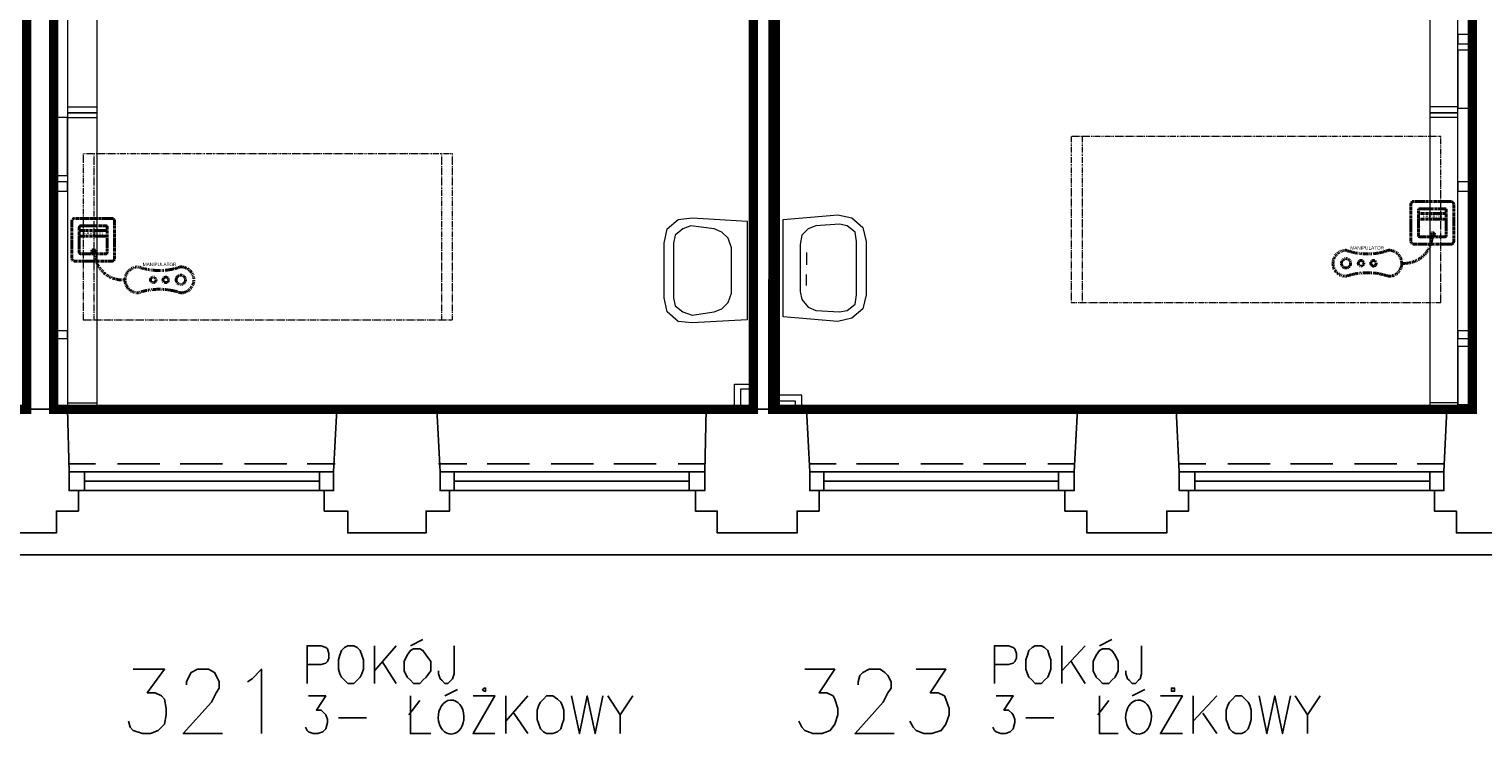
# Model space of a CAD drawing. Header units: millimetres. Extents: x 1 to 17496, y 1 to 30809.
# Tile 234 of 256: x 11344 to 12126, y 27890 to 28270. Entities that reach past the tile are written whole.
import ezdxf
from ezdxf.enums import TextEntityAlignment as Align

# ---------------------------------------------------------------- set-up
doc = ezdxf.new("R2010")
doc.units = ezdxf.units.MM
doc.linetypes.add('BORDER', pattern=[1.75, 0.5, -0.25, 0.5, -0.25, 0, -0.25])
doc.linetypes.add('CENTER', pattern=[2, 1.25, -0.25, 0.25, -0.25])
for name, color, linetype, lineweight in [('0_Przyz_FAP3010', 1, 'CENTER', 40), ('0_Przyz_Manipulator', 1, 'BORDER', 40), ('0_Przyz_Sala chorych', 5, 'BORDER', 40), ('0_Przyz_łóżko', 150, 'BORDER', 40)]:
    doc.layers.add(name, color=color, linetype=linetype, lineweight=lineweight)
for name, color, linetype in [('2DE_TXTMARK', 41, 'Continuous'), ('2DE_TXTNUM', 11, 'Continuous'), ('Opisy', 255, 'Continuous'), ('PDF _Geometria', 7, 'Continuous')]:
    doc.layers.add(name, color=color, linetype=linetype)
doc.styles.add('CP_ATTR', font='ARIAL.TTF')
doc.styles.add('CP_ELATT', font='ARIAL.TTF')

# ---------------------------------------------------------------- blocks, each defined once
blk = doc.blocks.new('2de_abb_sig_045_1psoxj')
blk.add_lwpolyline([(0, 20), (0, 0, 0.414214), (1.5, -1.5), (21.5, -1.5, 0.414214), (23, 0), (23, 20, 0.414214), (21.5, 21.5), (1.5, 21.5, 0.414214)], format="xyb", close=True)
at = {"flags": 128}
for points in [[(4, 3.1), (4, 16.9)], [(4.6, 17.5), (18.4, 17.5)], [(19, 16.9), (19, 3.1)], [(18.4, 2.5), (4.6, 2.5)]]:
    blk.add_lwpolyline(points, dxfattribs=at)
for centre, start, end in [((4.6, 16.9), 90, 180), ((18.4, 16.9), 0, 90), ((4.6, 3.1), 180, 270), ((18.4, 3.1), 270, 0)]:
    blk.add_arc(centre, 0.6, start, end)
at = {"linetype": 'Continuous', "style": 'CP_ATTR', "flags": 9}
for tag in ['NAME', 'ARTICLE', 'MARK2', 'OTHER1', 'PRODUCT-TYPE', 'ORDER-NO', 'PRODUCER', 'VOLTAGE', 'CURRENT', 'POWER', 'CHARACTER', 'IP', 'OTHER', 'LINK', 'WEIGHT', 'NUMBER', 'GROUP', 'FUNCTION', 'EL-STATUS']:
    blk.add_attdef(tag, text='', height=0.00005, dxfattribs=at).set_placement((0, 0), align=Align.MIDDLE_LEFT)
at = {"layer": '2DE_TXTMARK', "linetype": 'ByBlock', "style": 'CP_ATTR', "width": 0.8, "flags": 8}
blk.add_attdef('MARK1', text='', height=1.8, dxfattribs=at).set_placement((11.5, 27), align=Align.CENTER)
at = {"layer": '2DE_TXTNUM', "style": 'CP_ELATT', "width": 0.8}
blk.add_attdef('TAG', text='', height=2.5, dxfattribs=at).set_placement((11.5, 23), align=Align.CENTER)
blk = doc.blocks.new('2de_abb_sig_012_53oms7o')
at = {"layer": '0_Przyz_FAP3010', "color": 1}
for p, q in [((15, 5), (0, 5)), ((15, 2), (0, 2)), ((6.68, -7.5), (6.68, -5.79)), ((8.63, -7.5), (8.63, -5.79))]:
    blk.add_line(p, q, dxfattribs=at)
at = {"layer": '0_Przyz_FAP3010', "color": 1, "flags": 128}
for points in [[(0, -6.9), (0, 6.9)], [(0.6, 7.5), (14.4, 7.5)], [(15, 6.9), (15, -6.9)], [(14.4, -7.5), (0.6, -7.5)]]:
    blk.add_lwpolyline(points, dxfattribs=at)
at = {"layer": '0_Przyz_FAP3010', "color": 1}
for centre, radius, start, end in [((0.6, 6.9), 0.6, 90, 180), ((14.4, 6.9), 0.6, 0, 90), ((0.6, -6.9), 0.6, 180, 270), ((7.65, -6.54), 1.23, 37.66917, 142.33083), ((14.4, -6.9), 0.6, 270, 0)]:
    blk.add_arc(centre, radius, start, end, dxfattribs=at)
at = {"layer": '0_Przyz_FAP3010', "color": 1, "style": 'CP_ELATT', "width": 0.8}
blk.add_attdef('TAG', text='', height=2.5, dxfattribs=at).set_placement((7.5, 9), align=Align.CENTER)
at = {"layer": '0_Przyz_FAP3010', "color": 1, "linetype": 'ByBlock', "style": 'CP_ATTR', "width": 0.8, "flags": 8}
blk.add_attdef('MARK1', text='', height=1.8, dxfattribs=at).set_placement((7.5, 3.5), align=Align.MIDDLE_CENTER)
at = {"layer": '0_Przyz_FAP3010', "color": 1, "linetype": 'Continuous', "style": 'CP_ATTR', "flags": 9}
for tag in ['NAME', 'ARTICLE', 'MARK2', 'OTHER1', 'PRODUCT-TYPE', 'ORDER-NO', 'PRODUCER', 'VOLTAGE', 'CURRENT', 'POWER', 'CHARACTER', 'IP', 'OTHER', 'LINK', 'WEIGHT', 'NUMBER', 'GROUP', 'FUNCTION', 'EL-STATUS']:
    blk.add_attdef(tag, text='', height=0.00005, dxfattribs=at).set_placement((0, -6.9), align=Align.MIDDLE_LEFT)
blk = doc.blocks.new('2de_abb_sig_n52_f0txfx9')
for centre, radius in [((-46.34, -15.39), 2.5), ((-38.25, -15.39), 1.5), ((-31.53, -15.39), 1.5)]:
    blk.add_circle(centre, radius)
for centre, radius, start, end in [((-15.05, -0.39), 15.06, 265.11181, 1.48602), ((-46.34, -15.39), 7, 90, 270), ((-34.83, 24.3), 34.66, 250.62217, 289.37783), ((-23.33, -15.39), 7, 270, 90), ((-34.83, -55.09), 34.66, 70.62217, 109.37783)]:
    blk.add_arc(centre, radius, start, end)
at = {"linetype": 'Continuous', "style": 'CP_ATTR', "flags": 9}
for tag in ['ARTICLE', 'NAME', 'EL-STATUS', 'FUNCTION', 'GROUP', 'NUMBER', 'WEIGHT', 'LINK', 'OTHER', 'IP', 'CHARACTER', 'POWER', 'CURRENT', 'VOLTAGE', 'PRODUCER', 'ORDER-NO', 'PRODUCT-TYPE', 'OTHER1', 'MARK2']:
    blk.add_attdef(tag, text='', height=0.00005, dxfattribs=at).set_placement((-46.34, -22.39), align=Align.MIDDLE_LEFT)
at = {"layer": '2DE_TXTMARK', "linetype": 'ByBlock', "style": 'CP_ATTR', "width": 0.8, "flags": 8}
blk.add_attdef('MARK1', text='', height=1.8, dxfattribs=at).set_placement((-34.94, -7.09), align=Align.MIDDLE_CENTER)
at = {"layer": '2DE_TXTNUM', "style": 'CP_ELATT', "width": 0.8}
blk.add_attdef('TAG', text='', height=2.5, dxfattribs=at).set_placement((-34.94, -4.09), align=Align.CENTER)

msp = doc.modelspace()

# ---------------------------------------------------------------- linework, layer by layer
at = {"layer": '0_Przyz_Sala chorych', "ltscale": 500, "const_width": 5}
for points in [[(11356.88, 28580.44), (11495.11, 28580.44), (11495.11, 28580.33), (11732.82, 28580.33), (11733.14, 28516.73), (11733.14, 28065.88), (11356.86, 28065.88)], [(11743.69, 28580.44), (11881.92, 28580.44), (11881.92, 28580.33), (12119.63, 28580.33), (12119.95, 28516.73), (12119.95, 28065.88), (11743.67, 28065.88)], [(10949.99, 28551.43), (11118.24, 28551.43), (11118.24, 28516.71), (11325.93, 28516.71), (11342.37, 28516.73), (11342.37, 28065.88), (10949.97, 28065.88)]]:
    msp.add_lwpolyline(points, close=True, dxfattribs=at)
at = {"layer": '0_Przyz_łóżko', "lineweight": 18}
for points in [[(12102.92, 28123.18), (12102.92, 28212.45), (11904.15, 28212.45), (11904.15, 28123.18)], [(11571.47, 28113.91), (11571.47, 28203.19), (11372.71, 28203.19), (11372.71, 28113.91)]]:
    msp.add_lwpolyline(points, close=True, dxfattribs=at)
for points in [[(11910.05, 28212.45), (11910.05, 28123.18)], [(11378.6, 28113.91), (11378.6, 28203.19)], [(11565.58, 28113.91), (11565.58, 28203.19)]]:
    msp.add_lwpolyline(points, dxfattribs=at)
at = {"layer": 'Opisy', "color": 7, "lineweight": 25}
for points in [[(11548.73, 27938.73), (11555.47, 27942.1)], [(11919.31, 27938.73), (11926.05, 27942.1)], [(11493.15, 27918.52), (11493.15, 27938.73), (11500.73, 27938.73), (11503.25, 27937.89), (11504.09, 27937.05), (11504.94, 27934.52), (11504.94, 27931.99), (11504.09, 27930.31), (11503.25, 27929.47), (11500.73, 27928.63), (11493.15, 27928.63)], [(11529.36, 27938.73), (11529.36, 27918.52)], [(11541.15, 27938.73), (11529.36, 27925.26)], [(11572.31, 27938.73), (11572.31, 27923.57), (11571.47, 27921.05), (11570.63, 27920.2), (11568.95, 27918.52), (11567.26, 27918.52), (11565.58, 27920.2), (11564.73, 27921.05), (11563.89, 27923.57), (11563.89, 27925.26)], [(11862.88, 27918.52), (11862.88, 27938.73), (11870.46, 27938.73), (11872.99, 27937.89), (11873.83, 27937.05), (11874.67, 27934.52), (11874.67, 27931.99), (11873.83, 27930.31), (11872.99, 27929.47), (11870.46, 27928.63), (11862.88, 27928.63)], [(11899.1, 27938.73), (11899.1, 27918.52)], [(11911.73, 27938.73), (11899.1, 27925.26)], [(11942.05, 27938.73), (11942.05, 27923.57), (11941.21, 27921.05), (11940.37, 27920.2), (11938.68, 27918.52), (11937, 27918.52), (11935.31, 27920.2), (11934.47, 27921.05), (11933.63, 27923.57), (11933.63, 27925.26)], [(11399.66, 27926.1), (11416.5, 27926.1), (11407.24, 27913.47), (11411.45, 27913.47), (11414.82, 27911.78), (11416.5, 27910.1), (11417.35, 27905.04), (11417.35, 27901.67), (11416.5, 27896.62), (11413.13, 27893.25), (11408.92, 27891.57), (11404.71, 27891.57), (11399.66, 27893.25), (11397.97, 27894.94), (11397.13, 27898.31)], [(11428.29, 27917.68), (11428.29, 27919.36), (11429.98, 27922.73), (11430.82, 27924.41), (11434.19, 27926.1), (11440.09, 27926.1), (11443.45, 27924.41), (11444.3, 27922.73), (11445.98, 27919.36), (11445.98, 27915.99), (11444.3, 27913.47), (11441.77, 27908.41), (11426.61, 27891.57), (11447.67, 27891.57)], [(11461.14, 27919.36), (11463.67, 27921.05), (11468.72, 27926.1), (11468.72, 27891.57)], [(11533.57, 27930.31), (11541.15, 27918.52)], [(11760.97, 27926.1), (11776.98, 27926.1), (11768.55, 27913.47), (11772.76, 27913.47), (11776.13, 27911.78), (11776.98, 27910.1), (11778.66, 27905.04), (11778.66, 27901.67), (11776.98, 27896.62), (11774.45, 27893.25), (11770.24, 27891.57), (11765.18, 27891.57), (11760.97, 27893.25), (11759.29, 27894.94), (11757.6, 27898.31)], [(11789.61, 27917.68), (11789.61, 27919.36), (11790.45, 27922.73), (11792.14, 27924.41), (11795.5, 27926.1), (11801.4, 27926.1), (11803.93, 27924.41), (11805.61, 27922.73), (11807.3, 27919.36), (11807.3, 27915.99), (11805.61, 27913.47), (11803.08, 27908.41), (11787.92, 27891.57), (11808.98, 27891.57)], [(11820.77, 27926.1), (11836.77, 27926.1), (11828.35, 27913.47), (11832.56, 27913.47), (11835.93, 27911.78), (11836.77, 27910.1), (11838.46, 27905.04), (11838.46, 27901.67), (11836.77, 27896.62), (11834.25, 27893.25), (11829.19, 27891.57), (11824.98, 27891.57), (11820.77, 27893.25), (11819.09, 27894.94), (11817.4, 27898.31)], [(11904.15, 27930.31), (11911.73, 27918.52)], [(11493.99, 27911.78), (11503.25, 27911.78), (11498.2, 27904.2), (11500.73, 27904.2), (11502.41, 27902.52), (11503.25, 27901.67), (11504.09, 27899.15), (11504.09, 27897.46), (11503.25, 27894.09), (11501.57, 27892.41), (11499.04, 27891.57), (11496.51, 27891.57), (11493.99, 27892.41), (11493.15, 27893.25), (11492.3, 27894.94)], [(11547.89, 27901.67), (11553.79, 27909.25)], [(11548.73, 27911.78), (11548.73, 27891.57), (11559.68, 27891.57)], [(11567.26, 27911.78), (11574, 27915.15)], [(11582.42, 27911.78), (11594.21, 27911.78), (11582.42, 27891.57), (11594.21, 27891.57)], [(11600.11, 27911.78), (11600.11, 27891.57)], [(11611.9, 27911.78), (11600.11, 27898.31)], [(11635.48, 27911.78), (11639.69, 27891.57), (11643.9, 27911.78), (11648.11, 27891.57), (11652.33, 27911.78)], [(11654.85, 27911.78), (11661.59, 27901.67), (11661.59, 27891.57)], [(11668.33, 27911.78), (11661.59, 27901.67)], [(11863.72, 27911.78), (11872.99, 27911.78), (11867.94, 27904.2), (11870.46, 27904.2), (11872.15, 27902.52), (11872.99, 27901.67), (11873.83, 27899.15), (11873.83, 27897.46), (11872.99, 27894.09), (11871.3, 27892.41), (11868.78, 27891.57), (11866.25, 27891.57), (11863.72, 27892.41), (11862.88, 27893.25), (11862.04, 27894.94)], [(11918.47, 27901.67), (11924.36, 27909.25)], [(11919.31, 27911.78), (11919.31, 27891.57), (11929.42, 27891.57)], [(11937, 27911.78), (11943.74, 27915.15)], [(11952.16, 27911.78), (11963.95, 27911.78), (11952.16, 27891.57), (11963.95, 27891.57)], [(11969.84, 27911.78), (11969.84, 27891.57)], [(11982.48, 27911.78), (11969.84, 27898.31)], [(12005.22, 27911.78), (12009.43, 27891.57), (12013.64, 27911.78), (12017.85, 27891.57), (12022.06, 27911.78)], [(12024.59, 27911.78), (12031.33, 27901.67), (12031.33, 27891.57)], [(12038.06, 27911.78), (12031.33, 27901.67)], [(11604.32, 27902.52), (11611.9, 27891.57)], [(11974.9, 27902.52), (11982.48, 27891.57)], [(11509.99, 27899.99), (11525.15, 27899.99)], [(11879.73, 27899.99), (11894.89, 27899.99)]]:
    msp.add_lwpolyline(points, dxfattribs=at)
for points in [[(11515.04, 27938.73), (11513.36, 27937.89), (11511.67, 27936.21), (11510.83, 27933.68), (11509.99, 27931.15), (11509.99, 27926.1), (11510.83, 27923.57), (11511.67, 27921.89), (11513.36, 27920.2), (11515.04, 27918.52), (11518.41, 27918.52), (11520.1, 27920.2), (11521.78, 27921.89), (11522.62, 27923.57), (11523.47, 27926.1), (11523.47, 27931.15), (11522.62, 27933.68), (11521.78, 27936.21), (11520.1, 27937.89), (11518.41, 27938.73)], [(11550.42, 27937.05), (11548.73, 27936.21), (11547.05, 27933.68), (11545.36, 27930.31), (11545.36, 27925.26), (11547.05, 27921.89), (11548.73, 27920.2), (11550.42, 27918.52), (11553.79, 27918.52), (11555.47, 27920.2), (11557.15, 27921.89), (11559.68, 27925.26), (11559.68, 27930.31), (11557.15, 27933.68), (11555.47, 27936.21), (11553.79, 27937.05)], [(11884.78, 27938.73), (11883.1, 27937.89), (11881.41, 27936.21), (11880.57, 27933.68), (11879.73, 27931.15), (11879.73, 27926.1), (11880.57, 27923.57), (11881.41, 27921.89), (11883.1, 27920.2), (11884.78, 27918.52), (11888.15, 27918.52), (11889.83, 27920.2), (11891.52, 27921.89), (11892.36, 27923.57), (11893.2, 27926.1), (11893.2, 27931.15), (11892.36, 27933.68), (11891.52, 27936.21), (11889.83, 27937.89), (11888.15, 27938.73)], [(11921, 27937.05), (11919.31, 27936.21), (11917.63, 27933.68), (11915.94, 27930.31), (11915.94, 27925.26), (11917.63, 27921.89), (11919.31, 27920.2), (11921, 27918.52), (11924.36, 27918.52), (11926.05, 27920.2), (11927.73, 27921.89), (11929.42, 27925.26), (11929.42, 27930.31), (11927.73, 27933.68), (11926.05, 27936.21), (11924.36, 27937.05)], [(11589.16, 27915.15), (11589.16, 27915.99), (11588.32, 27915.99), (11587.47, 27915.15), (11588.32, 27914.31), (11589.16, 27914.31)], [(11959.74, 27915.15), (11959.74, 27915.99), (11958.05, 27915.99), (11958.05, 27914.31), (11959.74, 27914.31)], [(11622.01, 27911.78), (11620.32, 27910.1), (11618.64, 27908.41), (11617.79, 27906.73), (11616.95, 27904.2), (11616.95, 27899.15), (11617.79, 27896.62), (11618.64, 27894.09), (11620.32, 27892.41), (11622.01, 27891.57), (11625.37, 27891.57), (11627.9, 27892.41), (11629.59, 27894.09), (11630.43, 27896.62), (11631.27, 27899.15), (11631.27, 27904.2), (11630.43, 27906.73), (11629.59, 27908.41), (11627.9, 27910.1), (11625.37, 27911.78)], [(11992.58, 27911.78), (11990.9, 27910.1), (11989.22, 27908.41), (11988.37, 27906.73), (11987.53, 27904.2), (11987.53, 27899.15), (11988.37, 27896.62), (11989.22, 27894.09), (11990.9, 27892.41), (11992.58, 27891.57), (11995.95, 27891.57), (11997.64, 27892.41), (11999.32, 27894.09), (12000.16, 27896.62), (12001.01, 27899.15), (12001.01, 27904.2), (12000.16, 27906.73), (11999.32, 27908.41), (11997.64, 27910.1), (11995.95, 27911.78)]]:
    msp.add_lwpolyline(points, close=True, dxfattribs=at)
for centre, major_axis, start_param, end_param in [((11570.63, 27900.39), (0, 9.14), 0.2456124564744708, 6.528797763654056), ((11940.37, 27900.39), (0, -9.14), 3.387205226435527, 9.670390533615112)]:
    msp.add_ellipse(centre, major_axis=major_axis, ratio=0.758288, start_param=start_param, end_param=end_param, dxfattribs=at)
at = {"layer": 'PDF _Geometria', "lineweight": 40}
for points in [[(11356.71, 28735.48), (11356.71, 28593.14), (11451.88, 28593.14), (11451.88, 28602.4), (11461.14, 28602.4), (11461.14, 28593.14), (11606, 28593.14), (11606, 28580.51), (11356.71, 28580.51), (11356.71, 28065.91)], [(11746.66, 28065.91), (11746.66, 28580.51), (11756.76, 28580.51), (11756.76, 28595.67), (11726.44, 28595.67), (11726.44, 28580.51), (11732.34, 28580.51), (11732.34, 28065.91)]]:
    msp.add_lwpolyline(points, dxfattribs=at)
at = {"layer": 'PDF _Geometria', "lineweight": 25}
for points in [[(11887.31, 28735.48), (12119.76, 28735.48), (12119.76, 28065.91), (12106.28, 28065.91)], [(11364.29, 28065.91), (11310.38, 28065.91)], [(11337.33, 27999.37), (11358.39, 27999.37), (11358.39, 28011.16), (11370.18, 28011.16), (11370.18, 28022.11), (11365.13, 28022.11), (11365.13, 28032.22), (11364.29, 28065.91), (11509.15, 28065.91), (11507.46, 28032.22), (11507.46, 28022.11), (11502.41, 28022.11), (11502.41, 28011.16), (11515.04, 28011.16), (11515.04, 27999.37), (11536.1, 27999.37), (11557.15, 27999.37), (11557.15, 28011.16), (11569.79, 28011.16), (11569.79, 28022.11), (11564.73, 28022.11), (11564.73, 28032.22), (11563.05, 28065.91), (11707.91, 28065.91), (11707.07, 28032.22), (11707.07, 28022.11), (11702.02, 28022.11), (11702.02, 28011.16), (11713.81, 28011.16), (11713.81, 27999.37), (11734.86, 27999.37), (11756.76, 27999.37), (11756.76, 28011.16), (11768.55, 28011.16), (11768.55, 28022.11), (11763.5, 28022.11), (11763.5, 28032.22), (11761.82, 28065.91), (11907.52, 28065.91), (11960.58, 28065.91), (12106.28, 28065.91), (12104.6, 28032.22), (12104.6, 28022.11), (12099.55, 28022.11), (12099.55, 28011.16), (12111.34, 28011.16), (12111.34, 27999.37), (12133.24, 27999.37)], [(11563.05, 28065.91), (11509.15, 28065.91)], [(11761.82, 28065.91), (11707.91, 28065.91)], [(11960.58, 28065.91), (11962.26, 28032.22), (11962.26, 28022.11), (11967.32, 28022.11), (11967.32, 28011.16), (11955.53, 28011.16), (11955.53, 27999.37), (11933.63, 27999.37), (11912.57, 27999.37), (11912.57, 28011.16), (11900.78, 28011.16), (11900.78, 28022.11), (11905.84, 28022.11), (11905.84, 28032.22), (11907.52, 28065.91)], [(11365.13, 28036.43), (11379.45, 28036.43)], [(11391.24, 28036.43), (11413.98, 28036.43)], [(11424.93, 28036.43), (11447.67, 28036.43)], [(11459.46, 28036.43), (11482.2, 28036.43)], [(11493.15, 28036.43), (11508.31, 28036.43)], [(11563.89, 28036.43), (11579.05, 28036.43)], [(11590, 28036.43), (11612.74, 28036.43)], [(11624.53, 28036.43), (11647.27, 28036.43)], [(11658.22, 28036.43), (11680.96, 28036.43)], [(11692.75, 28036.43), (11707.07, 28036.43)], [(11763.5, 28036.43), (11777.82, 28036.43)], [(11788.77, 28036.43), (11811.51, 28036.43)], [(11823.3, 28036.43), (11846.04, 28036.43)], [(11856.99, 28036.43), (11879.73, 28036.43)], [(11891.52, 28036.43), (11905.84, 28036.43)], [(11962.26, 28036.43), (11976.58, 28036.43)], [(11988.37, 28036.43), (12011.11, 28036.43)], [(12022.06, 28036.43), (12044.8, 28036.43)], [(12056.59, 28036.43), (12079.33, 28036.43)], [(12090.28, 28036.43), (12104.6, 28036.43)], [(11365.13, 28032.22), (11507.46, 28032.22)], [(11373.55, 28022.11), (11373.55, 28032.22)], [(11373.55, 28027.17), (11499.88, 28027.17)], [(11499.88, 28022.11), (11499.88, 28032.22)], [(11564.73, 28032.22), (11707.07, 28032.22)], [(11572.31, 28022.11), (11572.31, 28032.22)], [(11572.31, 28027.17), (11698.65, 28027.17)], [(11698.65, 28022.11), (11698.65, 28032.22)], [(11763.5, 28032.22), (11905.84, 28032.22)], [(11771.08, 28022.11), (11771.08, 28032.22)], [(11771.08, 28027.17), (11897.41, 28027.17)], [(11897.41, 28022.11), (11897.41, 28032.22)], [(11962.26, 28032.22), (12104.6, 28032.22)], [(11970.69, 28022.11), (11970.69, 28032.22)], [(11970.69, 28027.17), (12097.02, 28027.17)], [(12097.02, 28022.11), (12097.02, 28032.22)], [(11365.13, 28022.11), (11507.46, 28022.11)], [(11564.73, 28022.11), (11707.07, 28022.11)], [(11763.5, 28022.11), (11905.84, 28022.11)], [(11962.26, 28022.11), (12104.6, 28022.11)], [(9745.53, 27987.58), (9944.3, 27987.58), (10143.06, 27987.58), (10342.67, 27987.58), (10541.43, 27987.58), (10740.2, 27987.58), (10938.96, 27987.58), (11138.57, 27987.58), (11337.33, 27987.58), (11536.1, 27987.58), (11734.86, 27987.58), (11933.63, 27987.58), (12133.24, 27987.58), (12332, 27987.58), (12530.77, 27987.58), (12729.53, 27987.58), (12929.14, 27987.58), (13127.9, 27987.58), (13326.67, 27987.58)]]:
    msp.add_lwpolyline(points, dxfattribs=at)
at = {"layer": 'PDF _Geometria', "lineweight": 18}
for points in [[(11380.29, 28225.09), (11380.29, 28384.27), (11364.29, 28384.27), (11364.29, 28225.09)], [(12112.18, 28225.09), (12112.18, 28384.27), (12097.02, 28384.27), (12097.02, 28225.09)], [(12119.76, 28262.15), (12119.76, 28267.2), (12112.18, 28267.2), (12112.18, 28262.15)], [(12119.76, 28227.61), (12119.76, 28258.78), (12112.18, 28258.78), (12112.18, 28227.61)], [(11380.29, 28065.91), (11380.29, 28225.09), (11364.29, 28225.09), (11364.29, 28065.91)], [(12112.18, 28065.91), (12112.18, 28225.09), (12097.02, 28225.09), (12097.02, 28065.91)], [(11364.29, 28182.98), (11364.29, 28188.03), (11356.71, 28188.03), (11356.71, 28182.98)], [(12119.76, 28182.98), (12119.76, 28188.03), (12112.18, 28188.03), (12112.18, 28182.98)], [(11729.81, 28113.91), (11700.33, 28112.23), (11692.75, 28113.07), (11686.86, 28118.13), (11685.17, 28125.71), (11685.17, 28155.18), (11686.86, 28162.76), (11692.75, 28167.82), (11700.33, 28168.66), (11729.81, 28166.97)], [(11749.18, 28167.82), (11778.66, 28170.34), (11786.24, 28168.66), (11792.14, 28163.61), (11793.82, 28156.03), (11793.82, 28127.39), (11792.14, 28119.81), (11786.24, 28114.76), (11778.66, 28113.07), (11749.18, 28115.6)], [(11356.71, 28146.76), (11356.71, 28164.45)], [(11721.39, 28128.23), (11721.39, 28152.66), (11719.7, 28157.71), (11716.34, 28161.08), (11712.12, 28162.76), (11699.49, 28164.45), (11695.28, 28162.76), (11691.07, 28159.39), (11690.23, 28155.18), (11690.23, 28125.71), (11691.07, 28121.49), (11695.28, 28118.13), (11700.33, 28116.44), (11712.12, 28118.13), (11716.34, 28119.81), (11719.7, 28123.18)], [(11758.45, 28154.34), (11758.45, 28129.07), (11759.29, 28124.86), (11762.66, 28120.65), (11766.87, 28118.97), (11779.5, 28118.13), (11783.71, 28118.97), (11787.92, 28122.34), (11788.77, 28127.39), (11788.77, 28156.03), (11787.92, 28161.08), (11783.71, 28164.45), (11779.5, 28165.29), (11766.87, 28164.45), (11762.66, 28162.76), (11759.29, 28159.39)], [(12119.76, 28146.76), (12119.76, 28164.45)], [(11364.29, 28103.81), (11364.29, 28108.02), (11356.71, 28108.02), (11356.71, 28103.81)], [(12119.76, 28103.81), (12119.76, 28108.02), (12112.18, 28108.02), (12112.18, 28103.81)], [(12119.76, 28068.43), (12119.76, 28099.6), (12112.18, 28099.6), (12112.18, 28068.43)]]:
    msp.add_lwpolyline(points, close=True, dxfattribs=at)
for points in [[(11364.29, 28222.56), (11357.55, 28222.56), (11357.55, 28191.4), (11364.29, 28191.4), (11364.29, 28222.56), (11380.29, 28222.56)], [(11364.29, 28228.46), (11380.29, 28228.46)], [(12112.18, 28228.46), (12097.02, 28228.46)], [(12112.18, 28222.56), (12097.02, 28222.56)], [(12097.02, 28212.45), (12097.02, 28123.18)], [(11761.82, 28150.13), (11761.82, 28143.39)], [(11761.82, 28132.44), (11761.82, 28138.34)], [(11723.07, 28065.91), (11723.07, 28079.38), (11732.34, 28079.38)], [(11726.44, 28065.91), (11726.44, 28076.86), (11732.34, 28076.86)], [(11759.29, 28065.91), (11759.29, 28073.49), (11746.66, 28073.49)], [(11364.29, 28069.28), (11380.29, 28069.28)], [(11662.43, 28065.91), (11680.12, 28065.91)], [(11755.92, 28065.91), (11755.92, 28070.12), (11746.66, 28070.12)], [(12112.18, 28069.28), (12097.02, 28069.28)]]:
    msp.add_lwpolyline(points, dxfattribs=at)

# ---------------------------------------------------------------- block references
at = {"layer": '0_Przyz_FAP3010', "lineweight": -3}
for p in [(12086.89, 28156.04), (11366.67, 28146.92)]:
    msp.add_blockref('2de_abb_sig_045_1psoxj', p, dxfattribs=at)
ref = msp.add_blockref('2de_abb_sig_012_53oms7o', (12090.89, 28166.04), dxfattribs=at)
ref.add_attrib('MARK1', 'FAP3010', dxfattribs={"layer": '2DE_TXTMARK', "linetype": 'ByBlock', "height": 1.8, "style": 'CP_ATTR', "width": 0.8, "flags": 8}).set_placement((12098.39, 28169.55), align=Align.MIDDLE_CENTER)
ref = msp.add_blockref('2de_abb_sig_012_53oms7o', (11370.67, 28156.92), dxfattribs=at)
ref.add_attrib('MARK1', 'FAP3010', dxfattribs={"layer": '2DE_TXTMARK', "linetype": 'ByBlock', "height": 1.8, "style": 'CP_ATTR', "width": 0.8, "flags": 8}).set_placement((11378.17, 28160.42), align=Align.MIDDLE_CENTER)
at = {"layer": '0_Przyz_Manipulator', "lineweight": -3}
msp.add_blockref('2de_abb_sig_n52_f0txfx9', (12098.29, 28159.68), dxfattribs=at).add_auto_attribs({'MARK1': 'MANIPULATOR'})
ref = msp.add_blockref('2de_abb_sig_n52_f0txfx9', (11378.92, 28150.77), dxfattribs=dict(at, xscale=-1))
ref.add_attrib('MARK1', 'MANIPULATOR', dxfattribs={"layer": '2DE_TXTMARK', "linetype": 'ByBlock', "height": 1.8, "style": 'CP_ATTR', "width": 0.8, "flags": 8}).set_placement((11413.86, 28143.68), align=Align.MIDDLE_CENTER)

doc.saveas('drawing.dxf')
